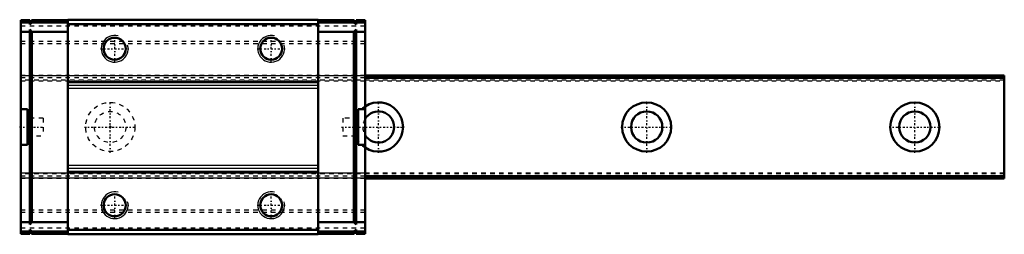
# Model space of a CAD drawing. Header units: millimetres. Extents: x -20 to 200, y -24 to 24.
import ezdxf

# ---------------------------------------------------------------- set-up
doc = ezdxf.new("R2010")
doc.units = ezdxf.units.MM
doc.linetypes.add('Center', pattern=[1.5, 0.45, -0.5, 0.05, -0.5])
doc.linetypes.add('Dashed', pattern=[2, 1, -1])
for name, color, linetype, lineweight in [('2d ConnectionPoints', 7, 'Continuous', 50), ('AM_0', 7, 'Continuous', 50), ('AM_4', 3, 'Continuous', 25), ('AM_5', 3, 'Continuous', 25), ('AM_7', 7, 'Center', 25), ('AM_9', 6, 'Dashed', 25)]:
    doc.layers.add(name, color=color, linetype=linetype, lineweight=lineweight)

# ---------------------------------------------------------------- blocks, each defined once
blk = doc.blocks.new('1_SRS25MSS1_Slider_0_in_SRS25MSS220LMG200W00001_4')
at = {"layer": 'AM_0'}
for p, q in [((-20, 23.9), (-18, 23.9)), ((-20, 23.9), (-20, -23.9)), ((-20, 23.4), (-9.5, 23.4)), ((-17.5, 23.9), (-18, 23.4)), ((-18, 22.9), (-18, 23.9)), ((-17.5, 23.4), (-18, 22.9)), ((-17.5, 23.9), (-9.5, 23.9)), ((-9.5, 24), (-9.5, -24)), ((46.5, 24), (-9.5, 24)), ((46.5, 23), (-9.5, 23)), ((46.5, 24), (46.5, -24)), ((54.5, 23.9), (46.5, 23.9)), ((57, 23.4), (46.5, 23.4)), ((54.5, 23.9), (55, 23.4)), ((54.5, 23.4), (55, 22.9)), ((55, 22.9), (55, 23.9)), ((57, 23.9), (55, 23.9)), ((57, 23.9), (57, -23.9)), ((-20, 21.3), (-18, 21.3)), ((-18, -21.8), (-18, 21.8)), ((-18, 21.8), (-17.5, 21.3)), ((-17.5, 21.3), (-9.5, 21.3)), ((-17.5, -21.3), (-17.5, 21.3)), ((54.5, 21.3), (46.5, 21.3)), ((55, 21.8), (54.5, 21.3)), ((54.5, -21.3), (54.5, 21.3)), ((55, -21.8), (55, 21.8)), ((57, 21.3), (55, 21.3)), ((46.5, 10), (-9.5, 10)), ((-20, 4), (-18.5, 4)), ((-18.5, -4), (-18.5, 4)), ((55.5, 4), (57, 4)), ((55.5, 4), (55.5, -4)), ((-18.5, -4), (-20, -4)), ((57, -4), (55.5, -4)), ((46.5, -10), (-9.5, -10)), ((-20, -21.3), (-18, -21.3)), ((-17.5, -21.3), (-18, -21.8)), ((-17.5, -21.3), (-9.5, -21.3)), ((54.5, -21.3), (46.5, -21.3)), ((54.5, -21.3), (55, -21.8)), ((57, -21.3), (55, -21.3)), ((-20, -23.4), (-9.5, -23.4)), ((-20, -23.9), (-18, -23.9)), ((-18, -23.9), (-18, -22.9)), ((-18, -22.9), (-17.5, -23.4)), ((-18, -23.4), (-17.5, -23.9)), ((-17.5, -23.9), (-9.5, -23.9)), ((46.5, -23), (-9.5, -23)), ((46.5, -24), (-9.5, -24)), ((57, -23.4), (46.5, -23.4)), ((54.5, -23.9), (46.5, -23.9)), ((55, -22.9), (54.5, -23.4)), ((55, -23.4), (54.5, -23.9)), ((55, -23.9), (55, -22.9)), ((57, -23.9), (55, -23.9))]:
    blk.add_line(p, q, dxfattribs=at)
for centre in [(1, 17.5), (36, 17.5), (1, -17.5), (36, -17.5)]:
    blk.add_circle(centre, 2.46, dxfattribs=at)
at = {"layer": 'AM_4'}
for p, q in [((46.5, 9.29), (-9.5, 9.29)), ((46.5, 8.62), (-9.5, 8.62)), ((46.5, -8.62), (-9.5, -8.62)), ((46.5, -9.29), (-9.5, -9.29))]:
    blk.add_line(p, q, dxfattribs=at)
at = {"layer": 'AM_5'}
for centre in [(1, 17.5), (36, 17.5), (1, -17.5), (36, -17.5)]:
    blk.add_arc(centre, 3, 75, 15, dxfattribs=at)
at = {"layer": 'AM_7'}
for p, q in [((1, 14.35), (1, 20.65)), ((36, 14.35), (36, 20.65)), ((-2.15, 17.5), (4.15, 17.5)), ((32.85, 17.5), (39.15, 17.5)), ((-20.25, 0), (-14.75, 0)), ((51.75, 0), (65.77, 0)), ((1, -20.65), (1, -14.35)), ((36, -20.65), (36, -14.35)), ((-2.15, -17.5), (4.15, -17.5)), ((32.85, -17.5), (39.15, -17.5))]:
    blk.add_line(p, q, dxfattribs=at)
at = {"layer": 'AM_9'}
for p, q in [((-20, 22.62), (57, 22.62)), ((46.5, 23.9), (-9.5, 23.9)), ((57, 19.16), (-20, 19.16)), ((57, 18.58), (-20, 18.58)), ((57, 11.5), (-20, 11.5)), ((57, 11.42), (-20, 11.42)), ((57, 11), (-20, 11)), ((-20, 10.3), (57, 10.3)), ((-15, 2), (-18.5, 2)), ((-15, 2), (-15, -2)), ((52, 2), (52, -2)), ((55.5, 2), (52, 2)), ((-18.5, -2), (-15, -2)), ((52, -2), (55.5, -2)), ((57, -10.3), (-20, -10.3)), ((57, -11), (-20, -11)), ((57, -11.42), (-20, -11.42)), ((57, -11.5), (-20, -11.5)), ((57, -18.58), (-20, -18.58)), ((57, -19.16), (-20, -19.16)), ((57, -22.62), (-20, -22.62)), ((46.5, -23.9), (-9.5, -23.9))]:
    blk.add_line(p, q, dxfattribs=at)
blk = doc.blocks.new('2_SRS25M22020_Track_0_in_SRS25MSS220LMG200W00001_4')
at = {"layer": 'AM_0'}
for p, q in [((200, 11.5), (57, 11.5)), ((200, 11.5), (200, -11.5)), ((200, 11), (57, 11)), ((200, -11), (57, -11)), ((200, -11.5), (57, -11.5))]:
    blk.add_line(p, q, dxfattribs=at)
for centre, radius in [((120, 0), 5.5), ((180, 0), 5.5), ((120, 0), 3.5), ((180, 0), 3.5)]:
    blk.add_circle(centre, radius, dxfattribs=at)
for radius, start, end in [(5.5, 236.9443, 123.0557), (3.5, 211.0027, 148.9973)]:
    blk.add_arc((60, 0), radius, start, end, dxfattribs=at)
at = {"layer": 'AM_7'}
for p, q in [((0, -5.78), (0, 5.77)), ((60, -5.78), (60, 5.77)), ((120, -5.78), (120, 5.77)), ((180, -5.78), (180, 5.77)), ((-5.78, 0), (5.77, 0)), ((114.22, 0), (125.78, 0)), ((174.22, 0), (185.78, 0))]:
    blk.add_line(p, q, dxfattribs=at)
at = {"layer": 'AM_9'}
for p, q in [((57, 11.5), (-20, 11.5)), ((200, 11.42), (-20, 11.42)), ((57, 11), (-20, 11)), ((200, 10.5), (-20, 10.5)), ((-20, 10.3), (200, 10.3)), ((200, -10.3), (-20, -10.3)), ((200, -10.5), (-20, -10.5)), ((57, -11), (-20, -11)), ((200, -11.42), (-20, -11.42)), ((57, -11.5), (-20, -11.5))]:
    blk.add_line(p, q, dxfattribs=at)
for radius in [5.5, 3.5]:
    blk.add_circle((0, 0), radius, dxfattribs=at)
for radius, start, end in [(5.5, 123.0557, 236.9443), (3.5, 148.9973, 211.0027)]:
    blk.add_arc((60, 0), radius, start, end, dxfattribs=at)

msp = doc.modelspace()

# ---------------------------------------------------------------- linework, layer by layer
at = {"layer": '2d ConnectionPoints'}
for p in [(-20, 0), (0, 0), (0, 0)]:
    msp.add_point(p, dxfattribs=at)

# ---------------------------------------------------------------- block references
for name in ['1_SRS25MSS1_Slider_0_in_SRS25MSS220LMG200W00001_4', '2_SRS25M22020_Track_0_in_SRS25MSS220LMG200W00001_4']:
    msp.add_blockref(name, (0, 0))

doc.saveas('drawing.dxf')
